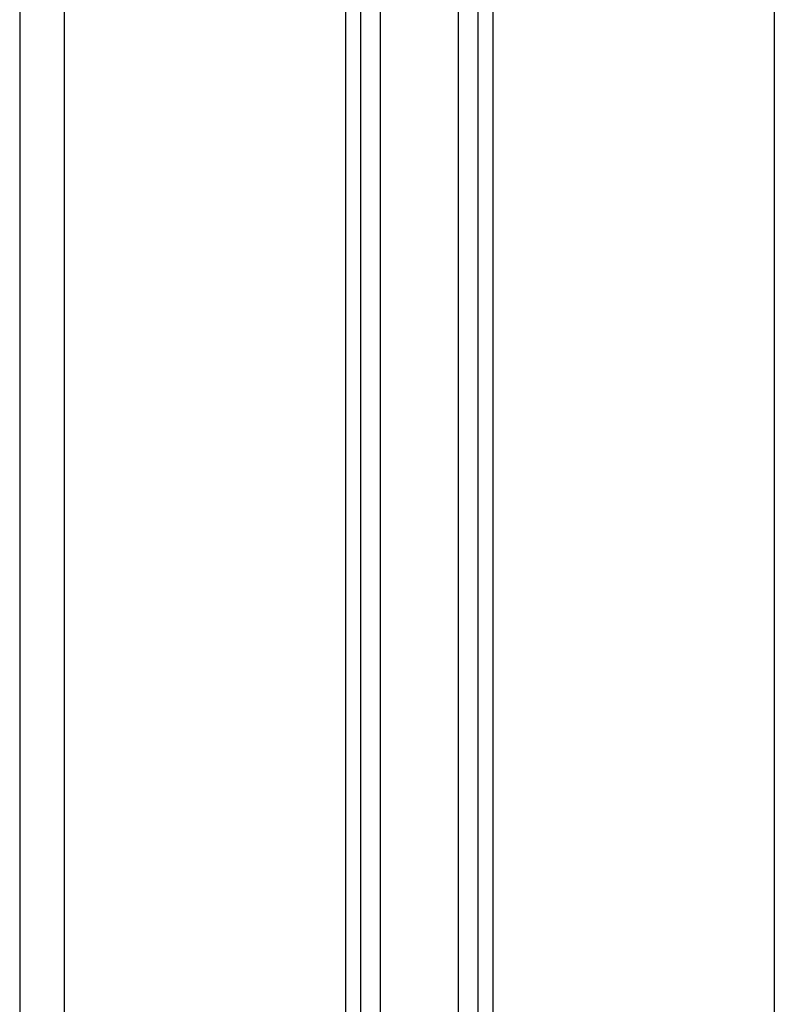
# Model space of a CAD drawing. Header units: millimetres. Extents: x 0 to 420, y 0 to 297.
# Tile 67 of 105: x 268.78 to 270.9, y 206.53 to 209.3. Entities that reach past the tile are written whole.
import ezdxf

# ---------------------------------------------------------------- set-up
doc = ezdxf.new("R2010")
doc.units = ezdxf.units.MM

msp = doc.modelspace()

# ---------------------------------------------------------------- linework, layer by layer
at = {"color": 7, "linetype": 'Continuous', "lineweight": 25}
for p, q in [((268.90343, 231.28329), (268.90343, 201.78329)), ((269.69593, 231.28329), (269.69593, 201.78329)), ((269.73855, 231.28329), (269.73855, 201.78329)), ((269.79338, 231.28329), (269.79338, 201.78329)), ((270.01348, 231.28329), (270.01348, 201.78329)), ((270.06831, 231.28329), (270.06831, 201.78329)), ((270.11093, 231.28329), (270.11093, 201.78329)), ((270.90343, 231.28329), (270.90343, 201.78329)), ((268.77843, 223.41257), (268.77843, 201.78329))]:
    msp.add_line(p, q, dxfattribs=at)

doc.saveas('drawing.dxf')
